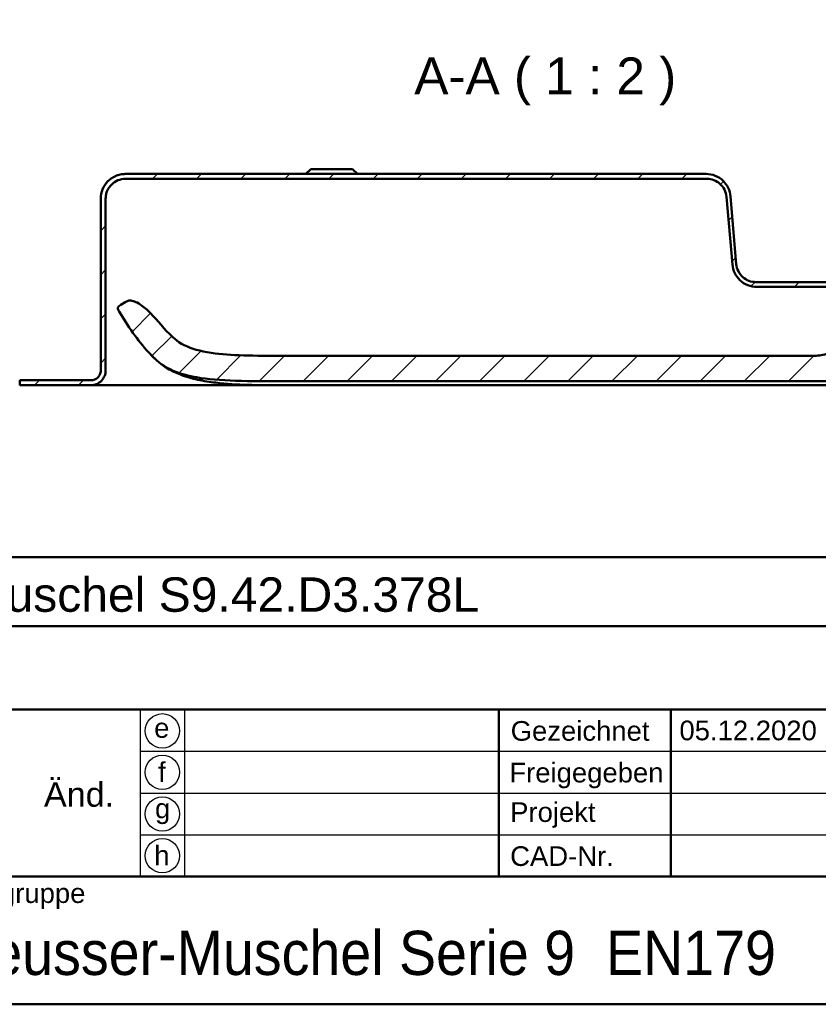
# Model space of a CAD drawing. Header units: millimetres. Extents: x 20 to 833, y 20 to 574.
# Tile 8 of 13: x 538 to 701, y 20 to 220. Entities that reach past the tile are written whole.
import ezdxf
from ezdxf.enums import TextEntityAlignment as Align

# ---------------------------------------------------------------- set-up
doc = ezdxf.new("R2010")
doc.units = ezdxf.units.MM
doc.header["$LTSCALE"] = 2
doc.layers.add('Schraffur', color=179, linetype='Continuous', lineweight=9, true_color=0x1e1e47)
for name, color, linetype, lineweight in [('Sichtbare Kanten(DIN)', 7, 'Continuous', 50), ('Skizziergeometrie(DIN)', 7, 'Continuous', 50), ('Skizzierlinie(DIN)', 7, 'Continuous', 25), ('Symbole(DIN)', 7, 'Continuous', 25)]:
    doc.layers.add(name, color=color, linetype=linetype, lineweight=lineweight)
doc.styles.add('Aktuell-DIN', font='arial.ttf')
doc.styles.add('Aktuell-DINGroßer Text', font='arial.ttf')
doc.styles.add('Textstil10', font='arial.ttf')
doc.styles.add('Textstil41', font='arial.ttf', dxfattribs={"width": 0.8})
doc.styles.add('Textstil83', font='arial.ttf', dxfattribs={"width": 0.8})

# ---------------------------------------------------------------- blocks, each defined once
blk = doc.blocks.new('Ränder Standardrahmen')
at = {"layer": 'Skizziergeometrie(DIN)', "flags": 128}
blk.add_lwpolyline([(10, 10), (10, 287), (410, 287), (410, 10), (10, 10)], dxfattribs=at)
blk = doc.blocks.new('Schriftfelder Heusser')
at = {"layer": 'Skizziergeometrie(DIN)'}
for p, q in [((101, 236.92), (291, 236.92)), ((101, 229.92), (291, 229.92)), ((101, 221.42), (291, 221.42)), ((198.85, 221.42), (198.85, 204.42)), ((216.35, 221.42), (216.35, 204.42)), ((101, 204.42), (291, 204.42)), ((291, 191.42), (101, 191.42))]:
    blk.add_line(p, q, dxfattribs=at)
at = {"layer": 'Skizzierlinie(DIN)'}
for p, q in [((162.35, 221.42), (162.35, 204.42)), ((166.85, 221.42), (166.85, 204.42)), ((162.35, 217.17), (278, 217.17)), ((162.35, 212.92), (278, 212.92)), ((162.35, 208.67), (278, 208.67))]:
    blk.add_line(p, q, dxfattribs=at)
for centre in [(164.6, 219.25), (164.6, 215.04), (164.6, 210.79), (164.6, 206.54)]:
    blk.add_circle(centre, 1.75, dxfattribs=at)
at = {"layer": 'Symbole(DIN)', "color": 179, "true_color": 0x262659, "char_height": 2, "style": 'Aktuell-DIN'}
for s, insert, attachment_point in [('\\fArial|b0|i0;e', (164.54, 219.53), 5), ('\\fArial|b0|i0;Gezeichnet', (200.05, 219.23), 4), ('\\fArial|b0|i0;f', (164.55, 215.06), 5), ('\\fArial|b0|i0;Freigegeben', (199.92, 216), 1), ('\\fArial|b0|i0;g', (164.63, 211.05), 5), ('\\fArial|b0|i0;Projekt', (200, 211.98), 1), ('\\fArial|b0|i0;h', (164.55, 206.57), 5), ('\\fArial|b0|i0;CAD-Nr.', (200, 207.5), 1), ('\\fArial|b0|i0;\\H2.0000;Baugruppe', (143.1, 203.73), 1)]:
    blk.add_mtext(s, dxfattribs=dict(at, insert=insert, attachment_point=attachment_point))
at = {"layer": 'Symbole(DIN)', "color": 179, "true_color": 0x262659, "insert": (156.12, 212.76), "char_height": 2.489, "width": 12.3494, "attachment_point": 5, "style": 'Aktuell-DIN'}
blk.add_mtext('Änd.', dxfattribs=at)
at = {"layer": 'Symbole(DIN)', "color": 7, "insert": (143.1, 196.62), "char_height": 4.5, "width": 90.18, "attachment_point": 4, "style": 'Aktuell-DIN'}
blk.add_mtext('\\fArial|b0|i0;\\W0.90;\\H4.5000;Heusser-Muschel Serie 9  EN179', dxfattribs=at)
at = {"layer": 'Symbole(DIN)', "color": 179, "true_color": 0x262659}
for tag, height, style, p in [('AUTOR', 2.49, 'Aktuell-DIN', (240.03, 219.26)), ('KONTROLLDATUM', 2, 'Textstil10', (217.42, 215.04)), ('KONTROLLIERT_VON', 2, 'Textstil10', (239.98, 215.05))]:
    blk.add_attdef(tag, text='', height=height, dxfattribs=dict(at, style=style)).set_placement(p, align=Align.MIDDLE_LEFT)
at = {"layer": 'Symbole(DIN)', "color": 179, "true_color": 0x262659, "style": 'Textstil10'}
blk.add_attdef('ERSTELLUNGSDATUM_001', (217.23, 218.29), '', height=2, dxfattribs=at)
at = {"layer": 'Symbole(DIN)', "color": 7, "style": 'Textstil83', "width": 0.8}
blk.add_attdef('Anfänglicher_Ansichtsmaßstab_001', (281.57, 213.34), '', height=2.3, dxfattribs=at)
at = {"layer": 'Symbole(DIN)', "color": 179, "true_color": 0x262659, "style": 'Textstil10'}
blk.add_attdef('PROJEKT', text='', height=2, dxfattribs=at).set_placement((217.77, 209.72), align=Align.BOTTOM_LEFT)
at = {"layer": 'Symbole(DIN)', "color": 7, "style": 'Textstil41', "width": 0.8}
blk.add_attdef('STATUS', text='', height=5, dxfattribs=at).set_placement((284.53, 195.86), align=Align.MIDDLE_CENTER)

msp = doc.modelspace()

# ---------------------------------------------------------------- hatches: boundary and pattern name
at = {"layer": 'Schraffur'}
h = msp.add_hatch(dxfattribs=at)
h.set_pattern_fill('ANSI31', color=256, scale=50.8, style=0)
h.set_pattern_definition([(45, (0, 0), (-4.49013, 4.49013), [])])
edge = h.paths.add_edge_path()
edge.add_spline(control_points=[(741.653, 166.024), (741.931, 166.024), (742.208, 165.996), (742.744, 165.883), (743.002, 165.801), (743.731, 165.483), (744.168, 165.179), (744.888, 164.432), (745.17, 163.999), (745.555, 163.047), (745.653, 162.54), (745.653, 162.024)], knot_values=[-0.6314442, -0.6314442, -0.6314442, -0.6314442, -0.5478443, -0.5478443, -0.4667749, -0.4667749, -0.3085769, -0.3085769, -0.1547676, -0.1547676, 0, 0, 0, 0], degree=3, periodic=0)
edge.add_line((745.653, 162.024), (745.653, 149.024))
edge.add_spline(control_points=[(745.653, 149.024), (745.653, 148.816), (745.674, 148.608), (745.759, 148.206), (745.82, 148.013), (746.059, 147.465), (746.287, 147.138), (746.847, 146.598), (747.172, 146.386), (747.886, 146.097), (748.266, 146.024), (748.653, 146.024)], knot_values=[-0.4735831, -0.4735831, -0.4735831, -0.4735831, -0.4108832, -0.4108832, -0.3500812, -0.3500812, -0.2314327, -0.2314327, -0.1160757, -0.1160757, -0.0000071, -0.0000071, -0.0000071, -0.0000071], degree=3, periodic=0)
edge.add_line((748.653, 146.024), (752.153, 146.024))
edge.add_line((752.153, 146.024), (752.153, 146.994))
edge.add_line((752.153, 146.994), (751.153, 146.994))
edge.add_line((751.153, 146.994), (751.153, 147.024))
edge.add_line((751.153, 147.024), (748.653, 147.024))
edge.add_spline(control_points=[(748.653, 147.024), (748.514, 147.024), (748.375, 147.038), (748.107, 147.095), (747.979, 147.136), (747.614, 147.295), (747.395, 147.447), (747.035, 147.82), (746.894, 148.037), (746.702, 148.513), (746.653, 148.766), (746.653, 149.024)], knot_values=[-0.3157143, -0.3157143, -0.3157143, -0.3157143, -0.2739221, -0.2739221, -0.2333875, -0.2333875, -0.1542884, -0.1542884, -0.0773838, -0.0773838, 0, 0, 0, 0], degree=3, periodic=0)
edge.add_line((746.653, 149.024), (746.653, 162.024))
edge.add_spline(control_points=[(746.653, 162.024), (746.653, 162.372), (746.617, 162.718), (746.476, 163.388), (746.374, 163.71), (745.976, 164.622), (745.596, 165.168), (744.663, 166.068), (744.121, 166.42), (742.932, 166.902), (742.298, 167.024), (741.653, 167.024)], knot_values=[-0.7893052, -0.7893052, -0.7893052, -0.7893052, -0.6848053, -0.6848053, -0.5834686, -0.5834686, -0.3857211, -0.3857211, -0.1934595, -0.1934595, 0, 0, 0, 0], degree=3, periodic=0)
edge.add_line((741.653, 167.024), (732.653, 167.024))
edge.add_line((732.653, 167.024), (732.653, 168.524))
edge.add_line((732.653, 168.524), (732.153, 168.524))
edge.add_line((732.153, 168.524), (732.153, 165.224))
edge.add_line((732.153, 165.224), (731.653, 165.224))
edge.add_line((731.653, 165.224), (731.653, 166.024))
edge.add_line((731.653, 166.024), (728.653, 166.024))
edge.add_line((728.653, 166.024), (728.653, 165.224))
edge.add_line((728.653, 165.224), (729.403, 165.224))
edge.add_line((729.403, 165.224), (729.203, 165.024))
edge.add_line((729.203, 165.024), (729.203, 160.224))
edge.add_line((729.203, 160.224), (729.403, 160.024))
edge.add_line((729.403, 160.024), (729.153, 160.024))
edge.add_line((729.153, 160.024), (729.153, 164.824))
edge.add_line((729.153, 164.824), (728.953, 165.024))
edge.add_line((728.953, 165.024), (727.853, 165.024))
edge.add_line((727.853, 165.024), (727.653, 164.824))
edge.add_line((727.653, 164.824), (727.653, 166.224))
edge.add_line((727.653, 166.224), (729.403, 166.224))
edge.add_line((729.403, 166.224), (729.403, 167.124))
edge.add_line((729.403, 167.124), (727.203, 167.124))
edge.add_line((727.203, 167.124), (727.203, 166.224))
edge.add_line((727.203, 166.224), (726.753, 166.224))
edge.add_line((726.753, 166.224), (726.753, 167.324))
edge.add_line((726.753, 167.324), (727.653, 167.324))
edge.add_line((727.653, 167.324), (727.653, 168.024))
edge.add_line((727.653, 168.024), (726.653, 169.024))
edge.add_line((726.653, 169.024), (724.203, 169.024))
edge.add_line((724.203, 169.024), (724.203, 157.024))
edge.add_line((724.203, 157.024), (734.776, 157.024))
edge.add_spline(control_points=[(734.776, 157.024), (734.79, 157.024), (734.804, 157.025), (734.831, 157.031), (734.844, 157.035), (734.88, 157.051), (734.902, 157.066), (734.938, 157.104), (734.952, 157.125), (734.972, 157.173), (734.976, 157.198), (734.976, 157.224)], knot_values=[-0.0315719, -0.0315719, -0.0315719, -0.0315719, -0.0273918, -0.0273918, -0.0233382, -0.0233382, -0.0154284, -0.0154284, -0.0077381, -0.0077381, 0, 0, 0, 0], degree=3, periodic=0)
edge.add_line((734.976, 157.224), (734.976, 165.525))
edge.add_line((734.976, 165.525), (734.092, 165.525))
edge.add_line((734.092, 165.525), (734.092, 159.024))
edge.add_line((734.092, 159.024), (730.953, 159.024))
edge.add_line((730.953, 159.024), (731.153, 159.224))
edge.add_line((731.153, 159.224), (731.153, 159.824))
edge.add_line((731.153, 159.824), (730.953, 160.024))
edge.add_line((730.953, 160.024), (731.253, 160.024))
edge.add_line((731.253, 160.024), (731.253, 159.524))
edge.add_line((731.253, 159.524), (731.353, 159.424))
edge.add_line((731.353, 159.424), (733.453, 159.424))
edge.add_line((733.453, 159.424), (733.653, 159.624))
edge.add_line((733.653, 159.624), (733.653, 166.024))
edge.add_line((733.653, 166.024), (741.653, 166.024))
h.paths.add_polyline_path([(727.653, 159.224), (727.853, 159.024), (727.653, 159.024)], flags=0)
edge = h.paths.add_edge_path()
edge.add_spline(control_points=[(555.653, 184.024), (555.653, 184.302), (555.681, 184.579), (555.794, 185.116), (555.876, 185.373), (556.194, 186.103), (556.498, 186.539), (557.245, 187.259), (557.678, 187.541), (558.63, 187.927), (559.137, 188.024), (559.653, 188.024)], knot_values=[-0.6314442, -0.6314442, -0.6314442, -0.6314442, -0.5478443, -0.5478443, -0.4667749, -0.4667749, -0.3085769, -0.3085769, -0.1547676, -0.1547676, 0, 0, 0, 0], degree=3, periodic=0)
edge.add_line((559.653, 188.024), (678.055, 188.024))
edge.add_spline(control_points=[(678.055, 188.024), (678.543, 188.024), (679.023, 187.937), (679.918, 187.596), (680.325, 187.351), (681.067, 186.706), (681.387, 186.297), (681.854, 185.382), (681.995, 184.886), (682.04, 184.373)], knot_values=[-0.5965767, -0.5965767, -0.5965767, -0.5965767, -0.4502726, -0.4502726, -0.3087981, -0.3087981, -0.1544759, -0.1544759, 0, 0, 0, 0], degree=3, periodic=0)
edge.add_line((682.04, 184.373), (683.246, 170.588))
edge.add_spline(control_points=[(683.246, 170.588), (683.299, 169.981), (683.461, 169.393), (683.983, 168.315), (684.331, 167.835), (685.216, 166.981), (685.759, 166.628), (686.95, 166.146), (687.583, 166.024), (688.227, 166.024)], knot_values=[-0.7457209, -0.7457209, -0.7457209, -0.7457209, -0.5628408, -0.5628408, -0.3859976, -0.3859976, -0.1930948, -0.1930948, 0, 0, 0, 0], degree=3, periodic=0)
edge.add_line((688.227, 166.024), (705.653, 166.024))
edge.add_line((705.653, 166.024), (705.653, 159.624))
edge.add_line((705.653, 159.624), (705.853, 159.424))
edge.add_line((705.853, 159.424), (707.953, 159.424))
edge.add_line((707.953, 159.424), (708.053, 159.524))
edge.add_line((708.053, 159.524), (708.053, 160.024))
edge.add_line((708.053, 160.024), (708.353, 160.024))
edge.add_line((708.353, 160.024), (708.153, 159.824))
edge.add_line((708.153, 159.824), (708.153, 159.224))
edge.add_line((708.153, 159.224), (708.353, 159.024))
edge.add_line((708.353, 159.024), (705.492, 159.024))
edge.add_line((705.492, 159.024), (705.492, 165.525))
edge.add_line((705.492, 165.525), (704.79, 165.525))
edge.add_line((704.79, 165.525), (704.79, 158.013))
edge.add_spline(control_points=[(704.79, 158.013), (704.79, 156.886), (704.79, 155.803), (704.426, 154.42), (704.257, 154.006), (703.771, 153.287), (703.479, 153), (702.689, 152.482), (702.192, 152.307), (700.796, 152.013), (699.814, 152.013), (698.79, 152.013)], knot_values=[-1.1173827, -1.1173827, -1.1173827, -1.1173827, -0.7826773, -0.7826773, -0.6296804, -0.6296804, -0.4865248, -0.4865248, -0.3073079, -0.3073079, 0, 0, 0, 0], degree=3, periodic=0)
edge.add_line((698.79, 152.013), (592.938, 152.013))
edge.add_spline(control_points=[(592.938, 152.013), (586.926, 152.013), (581.928, 152.013), (575.605, 152.794), (573.767, 153.237), (570.517, 154.635), (569.501, 155.563), (568.63, 156.461)], knot_values=[-1.2266395, -1.2266395, -1.2266395, -1.2266395, -0.691815, -0.691815, -0.3753769, -0.3753769, 0, 0, 0, 0], degree=3, periodic=0)
edge.add_spline(control_points=[(568.63, 156.461), (567.106, 158.032), (565.746, 159.808), (563.662, 161.766), (562.89, 162.418), (561.737, 163.013), (561.357, 163.164), (560.659, 163.276), (560.428, 163.252), (559.982, 163.154), (559.781, 163.031), (559.609, 162.926)], knot_values=[-0.5002157, -0.5002157, -0.5002157, -0.5002157, -0.239433, -0.239433, -0.1386584, -0.1386584, -0.0961606, -0.0961606, -0.0604717, -0.0604717, 0, 0, 0, 0], degree=3, periodic=0)
edge.add_line((559.609, 162.926), (558.742, 162.396))
edge.add_spline(control_points=[(558.742, 162.396), (558.591, 162.304), (558.437, 162.21), (558.271, 162.041), (558.226, 161.982), (558.165, 161.853), (558.148, 161.788), (558.14, 161.632), (558.157, 161.546), (558.231, 161.321), (558.311, 161.18), (558.391, 161.041)], knot_values=[-0.173679, -0.173679, -0.173679, -0.173679, -0.1215687, -0.1215687, -0.0978776, -0.0978776, -0.0757948, -0.0757948, -0.0479673, -0.0479673, -0.0000083, -0.0000083, -0.0000083, -0.0000083], degree=3, periodic=0)
edge.add_spline(control_points=[(558.391, 161.041), (559.252, 159.543), (560.187, 158.094), (562.204, 155.306), (563.28, 153.975), (564.426, 152.701)], knot_values=[-1.0323292, -1.0323292, -1.0323292, -1.0323292, -0.5141271, -0.5141271, 0, 0, 0, 0], degree=3, periodic=0)
edge.add_spline(control_points=[(564.426, 152.701), (565.347, 151.679), (566.435, 150.556), (569.761, 148.699), (571.702, 148.061), (578.711, 146.84), (584.565, 146.84), (592.938, 146.84)], knot_values=[-5.3413361, -5.3413361, -5.3413361, -5.3413361, -3.87583, -3.87583, -2.5120678, -2.5120678, 0, 0, 0, 0], degree=3, periodic=0)
edge.add_line((592.938, 146.84), (719.792, 146.84))
edge.add_spline(control_points=[(719.792, 146.84), (720.972, 146.84), (722.152, 146.838), (724.418, 146.857), (725.662, 146.88), (726.794, 146.953)], knot_values=[-0.7098031, -0.7098031, -0.7098031, -0.7098031, -0.3402859, -0.3402859, 0, 0, 0, 0], degree=3, periodic=0)
edge.add_spline(control_points=[(726.794, 146.953), (727.283, 146.985), (727.775, 147.027), (728.7, 147.132), (729.141, 147.193), (729.577, 147.268)], knot_values=[-0.2798728, -0.2798728, -0.2798728, -0.2798728, -0.1329255, -0.1329255, -0.0006485, -0.0006485, -0.0006485, -0.0006485], degree=3, periodic=0)
edge.add_spline(control_points=[(729.577, 147.268), (730.172, 147.371), (730.801, 147.508), (732.082, 147.713), (732.717, 147.779), (733.353, 147.759)], knot_values=[-0.3871808, -0.3871808, -0.3871808, -0.3871808, -0.1911567, -0.1911567, -0.0000253, -0.0000253, -0.0000253, -0.0000253], degree=3, periodic=0)
edge.add_spline(control_points=[(733.353, 147.759), (733.413, 147.757), (733.458, 147.755), (733.554, 147.773), (733.595, 147.792), (733.648, 147.816)], knot_values=[-0.0353068, -0.0353068, -0.0353068, -0.0353068, -0.0174814, -0.0174814, 0, 0, 0, 0], degree=3, periodic=0)
edge.add_line((733.648, 147.816), (734.217, 148.072))
edge.add_spline(control_points=[(734.217, 148.072), (734.354, 148.134), (734.489, 148.195), (734.685, 148.323), (734.753, 148.381), (734.866, 148.523), (734.904, 148.604), (734.976, 148.86), (734.976, 149.051), (734.976, 149.248)], knot_values=[-0.1648838, -0.1648838, -0.1648838, -0.1648838, -0.1216166, -0.1216166, -0.0914552, -0.0914552, -0.0593217, -0.0593217, -0.0000025, -0.0000025, -0.0000025, -0.0000025], degree=3, periodic=0)
edge.add_line((734.976, 149.248), (734.976, 150.824))
edge.add_spline(control_points=[(734.976, 150.824), (734.976, 150.838), (734.975, 150.852), (734.969, 150.879), (734.965, 150.892), (734.949, 150.928), (734.934, 150.95), (734.897, 150.986), (734.875, 151), (734.828, 151.02), (734.802, 151.024), (734.776, 151.024)], knot_values=[-0.0315719, -0.0315719, -0.0315719, -0.0315719, -0.0273922, -0.0273922, -0.0233389, -0.0233389, -0.0154291, -0.0154291, -0.0077385, -0.0077385, 0, 0, 0, 0], degree=3, periodic=0)
edge.add_line((734.776, 151.024), (724.203, 151.024))
edge.add_line((724.203, 151.024), (724.203, 149.024))
edge.add_line((724.203, 149.024), (715.103, 149.024))
edge.add_line((715.103, 149.024), (715.103, 169.024))
edge.add_line((715.103, 169.024), (712.653, 169.024))
edge.add_line((712.653, 169.024), (711.653, 168.024))
edge.add_line((711.653, 168.024), (711.653, 167.324))
edge.add_line((711.653, 167.324), (712.553, 167.324))
edge.add_line((712.553, 167.324), (712.553, 166.224))
edge.add_line((712.553, 166.224), (711.653, 166.224))
edge.add_line((711.653, 166.224), (711.653, 164.824))
edge.add_line((711.653, 164.824), (711.453, 165.024))
edge.add_line((711.453, 165.024), (710.353, 165.024))
edge.add_line((710.353, 165.024), (710.153, 164.824))
edge.add_line((710.153, 164.824), (710.153, 160.024))
edge.add_line((710.153, 160.024), (709.903, 160.024))
edge.add_line((709.903, 160.024), (710.103, 160.224))
edge.add_line((710.103, 160.224), (710.103, 165.024))
edge.add_line((710.103, 165.024), (709.903, 165.224))
edge.add_line((709.903, 165.224), (710.653, 165.224))
edge.add_line((710.653, 165.224), (710.653, 166.024))
edge.add_line((710.653, 166.024), (707.653, 166.024))
edge.add_line((707.653, 166.024), (707.653, 165.224))
edge.add_line((707.653, 165.224), (707.153, 165.224))
edge.add_line((707.153, 165.224), (707.153, 168.524))
edge.add_line((707.153, 168.524), (706.653, 168.524))
edge.add_line((706.653, 168.524), (706.653, 167.024))
edge.add_line((706.653, 167.024), (688.023, 167.024))
edge.add_spline(control_points=[(688.023, 167.024), (687.534, 167.024), (687.053, 167.112), (686.156, 167.455), (685.748, 167.701), (685.006, 168.349), (684.687, 168.758), (684.222, 169.674), (684.082, 170.171), (684.038, 170.684)], knot_values=[-0.5973968, -0.5973968, -0.5973968, -0.5973968, -0.4506663, -0.4506663, -0.3087924, -0.3087924, -0.1544816, -0.1544816, 0, 0, 0, 0], degree=3, periodic=0)
edge.add_line((684.038, 170.684), (682.862, 184.45))
edge.add_spline(control_points=[(682.862, 184.45), (682.81, 185.059), (682.649, 185.65), (682.126, 186.73), (681.777, 187.212), (680.891, 188.067), (680.347, 188.421), (679.157, 188.902), (678.523, 189.024), (677.88, 189.024)], knot_values=[-0.7467461, -0.7467461, -0.7467461, -0.7467461, -0.5633329, -0.5633329, -0.3859905, -0.3859905, -0.193102, -0.193102, 0, 0, 0, 0], degree=3, periodic=0)
edge.add_line((677.88, 189.024), (559.653, 189.024))
edge.add_spline(control_points=[(559.653, 189.024), (559.305, 189.024), (558.959, 188.989), (558.289, 188.848), (557.967, 188.745), (557.055, 188.348), (556.509, 187.967), (555.609, 187.034), (555.257, 186.493), (554.775, 185.303), (554.653, 184.669), (554.653, 184.024)], knot_values=[-0.7893052, -0.7893052, -0.7893052, -0.7893052, -0.6848053, -0.6848053, -0.5834686, -0.5834686, -0.3857211, -0.3857211, -0.1934595, -0.1934595, 0, 0, 0, 0], degree=3, periodic=0)
edge.add_line((554.653, 184.024), (554.653, 149.024))
edge.add_spline(control_points=[(554.653, 149.024), (554.653, 148.885), (554.639, 148.747), (554.582, 148.479), (554.541, 148.35), (554.382, 147.985), (554.23, 147.767), (553.857, 147.407), (553.64, 147.266), (553.165, 147.073), (552.911, 147.024), (552.653, 147.024)], knot_values=[-0.3157221, -0.3157221, -0.3157221, -0.3157221, -0.2739221, -0.2739221, -0.2333875, -0.2333875, -0.1542884, -0.1542884, -0.0773838, -0.0773838, -0.000002, -0.000002, -0.000002, -0.000002], degree=3, periodic=0)
edge.add_line((552.653, 147.024), (538.153, 147.024))
edge.add_line((538.153, 147.024), (538.153, 146.024))
edge.add_line((538.153, 146.024), (552.653, 146.024))
edge.add_spline(control_points=[(552.653, 146.024), (552.862, 146.024), (553.069, 146.046), (553.471, 146.13), (553.664, 146.192), (554.212, 146.43), (554.539, 146.658), (555.079, 147.218), (555.291, 147.543), (555.58, 148.257), (555.653, 148.637), (555.653, 149.024)], knot_values=[-0.4735814, -0.4735814, -0.4735814, -0.4735814, -0.4108832, -0.4108832, -0.3500812, -0.3500812, -0.2314327, -0.2314327, -0.1160757, -0.1160757, 0, 0, 0, 0], degree=3, periodic=0)
edge.add_line((555.653, 149.024), (555.653, 184.024))
h.paths.add_polyline_path([(711.453, 159.024), (711.653, 159.224), (711.653, 159.024)], flags=0)

# ---------------------------------------------------------------- linework, layer by layer
at = {"layer": 'Sichtbare Kanten(DIN)'}
for p, q in [((677.88, 189.024), (559.653, 189.024)), ((597.403, 190.024), (596.403, 189.024)), ((597.403, 190.024), (605.903, 190.024)), ((605.903, 190.024), (606.903, 189.024)), ((559.653, 188.024), (678.055, 188.024)), ((684.038, 170.684), (682.862, 184.45)), ((554.653, 184.024), (554.653, 149.024)), ((554.653, 149.024), (554.653, 184.024)), ((555.653, 149.024), (555.653, 184.024)), ((682.04, 184.373), (683.246, 170.588)), ((706.653, 167.024), (688.023, 167.024)), ((688.227, 166.024), (705.653, 166.024)), ((559.609, 162.926), (558.742, 162.396)), ((698.79, 152.013), (592.938, 152.013)), ((554.653, 149.024), (554.653, 149.024)), ((552.653, 147.024), (538.153, 147.024)), ((538.153, 147.024), (538.153, 146.024)), ((592.938, 146.84), (719.792, 146.84)), ((538.153, 146.024), (552.653, 146.024)), ((552.677, 146.024), (578.191, 146.024)), ((578.191, 146.024), (723.115, 146.024))]:
    msp.add_line(p, q, dxfattribs=at)
for points, degree, knots in [([(559.653, 189.024), (559.305, 189.024), (558.959, 188.989), (558.289, 188.848), (557.967, 188.745), (557.055, 188.348), (556.509, 187.967), (555.609, 187.034), (555.257, 186.493), (554.775, 185.303), (554.653, 184.669), (554.653, 184.024)], 3, [-0.78930523, -0.78930523, -0.78930523, -0.78930523, -0.68480532, -0.68480532, -0.58346864, -0.58346864, -0.38572109, -0.38572109, -0.19345948, -0.19345948, 0, 0, 0, 0]), ([(682.862, 184.45), (682.81, 185.059), (682.649, 185.65), (682.126, 186.73), (681.777, 187.212), (680.891, 188.067), (680.347, 188.421), (679.157, 188.902), (678.523, 189.024), (677.88, 189.024)], 3, [-0.74674606, -0.74674606, -0.74674606, -0.74674606, -0.56333292, -0.56333292, -0.38599047, -0.38599047, -0.19310203, -0.19310203, -0.00000002, -0.00000002, -0.00000002, -0.00000002]), ([(555.653, 184.024), (555.653, 184.302), (555.681, 184.579), (555.794, 185.116), (555.876, 185.373), (556.194, 186.103), (556.498, 186.539), (557.245, 187.259), (557.678, 187.541), (558.63, 187.927), (559.137, 188.024), (559.653, 188.024)], 3, [-0.63144419, -0.63144419, -0.63144419, -0.63144419, -0.54784426, -0.54784426, -0.46677491, -0.46677491, -0.30857687, -0.30857687, -0.15476759, -0.15476759, 0, 0, 0, 0]), ([(678.055, 188.024), (678.543, 188.024), (679.023, 187.937), (679.918, 187.596), (680.325, 187.351), (681.067, 186.706), (681.387, 186.297), (681.854, 185.382), (681.995, 184.886), (682.04, 184.373)], 3, [-0.59657674, -0.59657674, -0.59657674, -0.59657674, -0.45027262, -0.45027262, -0.30879806, -0.30879806, -0.15447588, -0.15447588, 0, 0, 0, 0]), ([(683.246, 170.588), (683.299, 169.981), (683.461, 169.393), (683.983, 168.315), (684.331, 167.835), (685.216, 166.981), (685.759, 166.628), (686.95, 166.146), (687.583, 166.024), (688.227, 166.024)], 3, [-0.74572093, -0.74572093, -0.74572093, -0.74572093, -0.56284077, -0.56284077, -0.38599757, -0.38599757, -0.19309485, -0.19309485, 0, 0, 0, 0]), ([(688.023, 167.024), (687.534, 167.024), (687.053, 167.112), (686.156, 167.455), (685.748, 167.701), (685.006, 168.349), (684.687, 168.758), (684.222, 169.674), (684.082, 170.171), (684.038, 170.684)], 3, [-0.59739683, -0.59739683, -0.59739683, -0.59739683, -0.45066634, -0.45066634, -0.30879238, -0.30879238, -0.15448162, -0.15448162, 0, 0, 0, 0]), ([(558.742, 162.396), (558.591, 162.304), (558.437, 162.21), (558.271, 162.041), (558.226, 161.982), (558.165, 161.853), (558.148, 161.788), (558.14, 161.632), (558.157, 161.546), (558.231, 161.321), (558.311, 161.18), (558.391, 161.041)], 3, [-0.17367895, -0.17367895, -0.17367895, -0.17367895, -0.12156866, -0.12156866, -0.09787758, -0.09787758, -0.07579482, -0.07579482, -0.04796725, -0.04796725, -0.00000831, -0.00000831, -0.00000831, -0.00000831]), ([(568.63, 156.461), (567.106, 158.032), (565.746, 159.808), (563.662, 161.766), (562.89, 162.418), (561.737, 163.013), (561.357, 163.164), (560.659, 163.276), (560.428, 163.252), (559.982, 163.154), (559.781, 163.031), (559.609, 162.926)], 3, [-0.50021574, -0.50021574, -0.50021574, -0.50021574, -0.23943298, -0.23943298, -0.13865835, -0.13865835, -0.09616056, -0.09616056, -0.06047166, -0.06047166, 0, 0, 0, 0]), ([(558.391, 161.041), (559.252, 159.543), (560.187, 158.094), (562.204, 155.306), (563.28, 153.975), (564.426, 152.701)], 3, [-1.0323292, -1.0323292, -1.0323292, -1.0323292, -0.5141271, -0.5141271, 0, 0, 0, 0]), ([(592.938, 152.013), (586.926, 152.013), (581.928, 152.013), (575.605, 152.794), (573.767, 153.237), (570.517, 154.635), (569.501, 155.563), (568.63, 156.461)], 3, [-1.2266395, -1.2266395, -1.2266395, -1.2266395, -0.691815, -0.691815, -0.3753769, -0.3753769, 0, 0, 0, 0]), ([(704.79, 158.013), (704.79, 156.886), (704.79, 155.803), (704.426, 154.42), (704.257, 154.006), (703.771, 153.287), (703.479, 153), (702.689, 152.482), (702.192, 152.307), (700.796, 152.013), (699.814, 152.013), (698.79, 152.013)], 3, [-1.1173827, -1.1173827, -1.1173827, -1.1173827, -0.7826773, -0.7826773, -0.6296804, -0.6296804, -0.4865248, -0.4865248, -0.3073079, -0.3073079, 0, 0, 0, 0]), ([(564.426, 152.701), (565.347, 151.679), (566.435, 150.556), (569.761, 148.699), (571.702, 148.061), (578.711, 146.84), (584.565, 146.84), (592.938, 146.84)], 3, [-5.3413361, -5.3413361, -5.3413361, -5.3413361, -3.87583, -3.87583, -2.5120678, -2.5120678, 0, 0, 0, 0]), ([(564.868, 152.219), (565.866, 151.159), (567.007, 150.182), (568.264, 149.431), (569.092, 148.937), (569.964, 148.526), (570.861, 148.182), (571.439, 147.96), (572.027, 147.766), (572.622, 147.594), (573.216, 147.422), (573.817, 147.273), (574.422, 147.142), (575.027, 147.011), (575.635, 146.898), (576.246, 146.8), (576.857, 146.701), (577.47, 146.617), (578.084, 146.545), (582.385, 146.036), (586.743, 146.031), (591.081, 146.026), (591.701, 146.025), (592.32, 146.025), (592.938, 146.025)], 3, [0.0656897, 0.0656897, 0.0656897, 0.0656897, 0.5045898, 0.5045898, 0.5045898, 0.7934328, 0.7934328, 0.7934328, 0.979333, 0.979333, 0.979333, 1.1652333, 1.1652333, 1.1652333, 1.3511335, 1.3511335, 1.3511335, 1.5370338, 1.5370338, 1.5370338, 2.8383356, 2.8383356, 2.8383356, 3.024121, 3.024121, 3.024121, 3.024121]), ([(554.653, 149.024), (554.653, 148.885), (554.639, 148.747), (554.582, 148.479), (554.541, 148.35), (554.382, 147.985), (554.23, 147.767), (553.857, 147.407), (553.64, 147.266), (553.165, 147.073), (552.911, 147.024), (552.653, 147.024)], 3, [-0.31572209, -0.31572209, -0.31572209, -0.31572209, -0.27392213, -0.27392213, -0.23338746, -0.23338746, -0.15428844, -0.15428844, -0.07738379, -0.07738379, -0.00000195, -0.00000195, -0.00000195, -0.00000195]), ([(552.653, 146.024), (552.862, 146.024), (553.069, 146.046), (553.471, 146.13), (553.664, 146.192), (554.212, 146.43), (554.539, 146.658), (555.079, 147.218), (555.291, 147.543), (555.58, 148.257), (555.653, 148.637), (555.653, 149.024)], 3, [-0.47358135, -0.47358135, -0.47358135, -0.47358135, -0.41088319, -0.41088319, -0.35008119, -0.35008119, -0.23143265, -0.23143265, -0.11607569, -0.11607569, 0, 0, 0, 0]), ([(552.653, 146.024), (552.653, 146.024), (552.653, 146.024), (552.653, 146.024), (552.653, 146.024), (552.654, 146.024), (552.654, 146.024), (552.657, 146.024), (552.663, 146.024), (552.677, 146.024)], 3, [18.94311531, 18.94311531, 18.94311531, 18.94311531, 18.97893752, 18.97893752, 19.00893239, 19.00893239, 19.03892725, 19.03892725, 19.18890158, 19.18890158, 19.18890158, 19.18890158]), ([(592.939, 146.025), (592.939, 146.025), (594.525, 146.025), (597.696, 146.026), (604.037, 146.025), (613.55, 146.025), (626.24, 146.025), (640.507, 146.025), (656.36, 146.025), (672.227, 146.025), (688.083, 146.025), (700.759, 146.025), (710.312, 146.025), (716.646, 146.025), (719.79, 146.025)], 5, [0, 0, 0, 0, 0, 0, 0.0001149, 0.7929364, 1.585758, 3.1714011, 4.7570442, 6.3426873, 7.9283304, 9.5139735, 11.0996166, 12.6881676, 12.6881676, 12.6881676, 12.6881676, 12.6881676, 12.6881676])]:
    msp.add_open_spline(points, degree=degree, knots=knots, dxfattribs=at)

# ---------------------------------------------------------------- block references
at = {"xscale": 2, "yscale": 2, "zscale": 2}
msp.add_blockref('Ränder Standardrahmen', (0, 0), dxfattribs=at)
ref = msp.add_blockref('Schriftfelder Heusser', (238, -362.833), dxfattribs=dict(xscale=2, yscale=2, zscale=2))
ref.add_attrib('ERSTELLUNGSDATUM_001', '05.12.2020', (672.46, 73.748), dxfattribs={"layer": 'Symbole(DIN)', "color": 179, "true_color": 0x262659, "height": 4, "style": 'Textstil10'})

# ---------------------------------------------------------------- texts
at = {"layer": 'Symbole(DIN)', "color": 7, "insert": (618.48, 203.024), "char_height": 7.4676, "attachment_point": 7, "style": 'Aktuell-DINGroßer Text'}
msp.add_mtext('A-A ( 1 : 2 )', dxfattribs=at)
at = {"layer": 'Symbole(DIN)', "color": 7, "insert": (487.659, 106.906), "char_height": 7, "width": 144.02821, "attachment_point": 1, "style": 'Aktuell-DIN'}
msp.add_mtext('{\\fArial|b0|i0;\\H7.0000;Heusser-Muschel S9.42.D3.378L}', dxfattribs=at)

doc.saveas('drawing.dxf')
